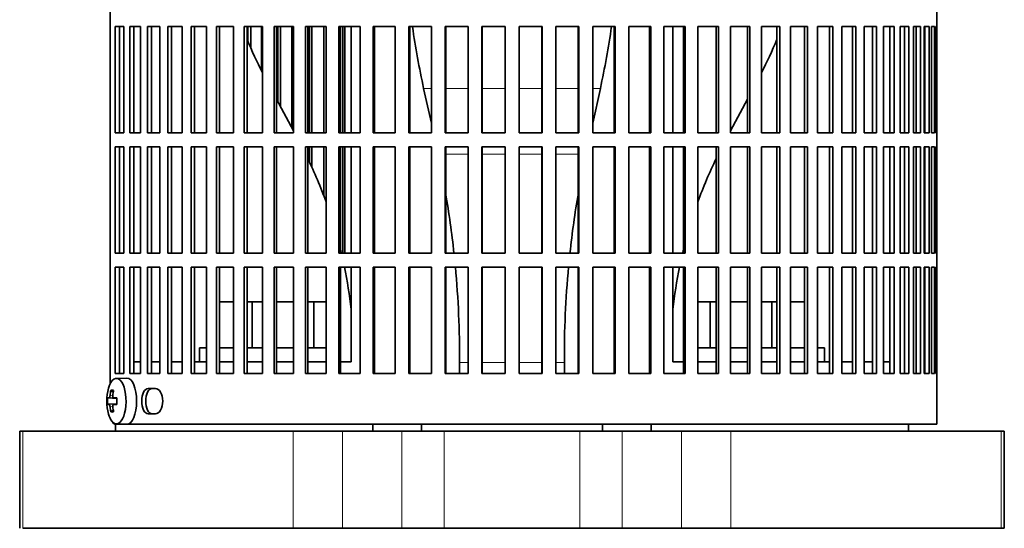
# Model space of a CAD drawing. Header units: millimetres. Extents: x -304 to -45, y -444 to 1021.
# Tile 14 of 29: x -104 to -61, y 227 to 249. Entities that reach past the tile are written whole.
import ezdxf

# ---------------------------------------------------------------- set-up
doc = ezdxf.new("R2010")
doc.units = ezdxf.units.MM
for name, color, linetype in [('M5X8_UNI7687', 7, 'Continuous'), ('VSI134_ADATTATOR', 7, 'Continuous'), ('VSI134_FILTRO_A', 7, 'Continuous'), ('VSI134_FILTRO_B', 7, 'Continuous'), ('VSI134_SUPPORTO_', 7, 'Continuous')]:
    doc.layers.add(name, color=color, linetype=linetype)

# ---------------------------------------------------------------- blocks, each defined once
blk = doc.blocks.new('SE3')
at = {"layer": 'M5X8_UNI7687', "color": 7, "linetype": 'Continuous', "lineweight": 35}
for p, q in [((-99.362, 233.477), (-99.815, 233.463)), ((-100.049, 232.944), (-99.947, 232.866)), ((-100.188, 232.616), (-99.794, 232.587)), ((-99.927, 232.619), (-99.794, 232.606)), ((-100.188, 232.339), (-99.794, 232.367)), ((-100.049, 232.01), (-99.947, 232.088)), ((-99.794, 232.349), (-99.927, 232.335)), ((-99.815, 231.491), (-99.362, 231.477))]:
    blk.add_line(p, q, dxfattribs=at)
at = {"layer": 'M5X8_UNI7687', "color": 4, "linetype": 'Continuous', "lineweight": 9}
for p, q in [((-99.794, 232.588), (-100.129, 232.619)), ((-100.087, 232.719), (-99.966, 232.708)), ((-99.925, 232.619), (-99.794, 232.606)), ((-100.129, 232.335), (-99.794, 232.366)), ((-99.966, 232.247), (-100.087, 232.236)), ((-99.794, 232.349), (-99.925, 232.335))]:
    blk.add_line(p, q, dxfattribs=at)
at = {"layer": 'M5X8_UNI7687', "color": 7, "linetype": 'Continuous', "lineweight": 35}
for centre, radius, start, end in [((-98.232, 232.477), 2, 163.7273, 196.2727), ((-98.308, 232.477), 1.885, 175.7871, 184.2129)]:
    blk.add_arc(centre, radius, start, end, dxfattribs=at)
for centre, major_axis, ratio, start_param, end_param in [((-99.809, 232.477), (0, -0.986), 0.422618, 0, 4.10793), ((-99.356, 232.477), (0, 1), 0.422618, 0, 0.012961), ((-99.356, 232.477), (0, 1), 0.422618, 3.141593, 6.283185), ((-98.222, 232.477), (0, 2), 0.939693, 1.335108, 1.449667), ((-98.633, 231.865), (-1.55, 1.013), 0.247104, -0.4365, -0.286808), ((-98.248, 232.477), (0, 2), 0.866025, 1.335108, 1.449667), ((-98.235, 232.446), (-1.994, 0.158), 0.036834, -0.313745, -0.199185), ((-98.235, 232.446), (-1.994, 0.158), 0.036834, -0.670562, -0.556003), ((-98.892, 232.477), (0, 1.852), 0.488139, 1.49595, 1.645642), ((-98.235, 232.508), (-1.994, -0.158), 0.036834, 0.199185, 0.313745), ((-98.222, 232.477), (0, -2), 0.939693, 4.833518, 4.948078), ((-98.633, 233.09), (-1.55, -1.013), 0.247104, 0.286808, 0.4365), ((-98.248, 232.477), (0, -2), 0.866025, 4.833518, 4.948078), ((-98.235, 232.508), (-1.994, -0.158), 0.036834, 0.556003, 0.670562), ((-99.809, 232.477), (0, -0.986), 0.422618, 5.316848, 6.283185)]:
    blk.add_ellipse(centre, major_axis=major_axis, ratio=ratio, start_param=start_param, end_param=end_param, dxfattribs=at)
for points in [[(-100.129, 232.619), (-100.128, 232.619), (-100.126, 232.62), (-100.123, 232.621), (-100.12, 232.624), (-100.117, 232.627), (-100.114, 232.631), (-100.11, 232.636), (-100.107, 232.642), (-100.104, 232.649), (-100.101, 232.656), (-100.099, 232.664), (-100.096, 232.673), (-100.094, 232.681), (-100.092, 232.69), (-100.09, 232.699), (-100.089, 232.709), (-100.088, 232.715), (-100.087, 232.719)], [(-99.967, 232.719), (-99.968, 232.715), (-99.968, 232.709), (-99.968, 232.699), (-99.968, 232.69), (-99.967, 232.681), (-99.966, 232.673), (-99.964, 232.664), (-99.962, 232.656), (-99.959, 232.649), (-99.956, 232.642), (-99.952, 232.636), (-99.949, 232.631), (-99.944, 232.627), (-99.94, 232.624), (-99.935, 232.621), (-99.931, 232.62), (-99.927, 232.619), (-99.925, 232.619)], [(-100.087, 232.236), (-100.088, 232.239), (-100.089, 232.246), (-100.09, 232.256), (-100.092, 232.265), (-100.094, 232.273), (-100.096, 232.282), (-100.099, 232.29), (-100.101, 232.298), (-100.104, 232.306), (-100.107, 232.313), (-100.11, 232.319), (-100.114, 232.324), (-100.117, 232.328), (-100.12, 232.331), (-100.123, 232.333), (-100.126, 232.335), (-100.128, 232.335), (-100.129, 232.335)], [(-99.925, 232.335), (-99.927, 232.335), (-99.931, 232.335), (-99.935, 232.333), (-99.94, 232.331), (-99.944, 232.328), (-99.949, 232.324), (-99.952, 232.319), (-99.956, 232.313), (-99.959, 232.306), (-99.962, 232.298), (-99.964, 232.29), (-99.966, 232.282), (-99.967, 232.273), (-99.968, 232.265), (-99.968, 232.256), (-99.968, 232.246), (-99.968, 232.239), (-99.967, 232.236)]]:
    blk.add_open_spline(points, degree=3, dxfattribs=at)
at = {"layer": 'VSI134_ADATTATOR', "color": 7, "linetype": 'Continuous', "lineweight": 35}
for p, q in [((-95.34, 236.777), (-94.738, 236.777)), ((-94.152, 236.777), (-93.933, 236.777)), ((-93.933, 236.777), (-93.481, 236.777)), ((-93.933, 236.777), (-93.933, 234.777)), ((-92.877, 236.777), (-92.141, 236.777)), ((-91.524, 236.777), (-91.257, 236.777)), ((-91.257, 236.777), (-90.73, 236.777)), ((-91.257, 236.777), (-91.257, 234.777)), ((-74.631, 236.777), (-74.104, 236.777)), ((-74.104, 236.777), (-73.836, 236.777)), ((-74.104, 236.777), (-74.104, 234.777)), ((-73.219, 236.777), (-72.483, 236.777)), ((-71.88, 236.777), (-71.427, 236.777)), ((-71.427, 236.777), (-71.208, 236.777)), ((-71.427, 236.777), (-71.427, 234.777)), ((-70.623, 236.777), (-70.02, 236.777)), ((-96.216, 234.777), (-95.903, 234.777)), ((-96.216, 234.777), (-96.216, 234.177)), ((-95.34, 234.777), (-94.738, 234.777)), ((-94.152, 234.777), (-93.481, 234.777)), ((-92.877, 234.777), (-92.141, 234.777)), ((-91.524, 234.777), (-90.73, 234.777)), ((-74.631, 234.777), (-73.836, 234.777)), ((-73.219, 234.777), (-72.483, 234.777)), ((-71.88, 234.777), (-71.208, 234.777)), ((-70.623, 234.777), (-70.02, 234.777)), ((-69.457, 234.777), (-69.144, 234.777)), ((-69.144, 234.177), (-69.144, 234.777)), ((-103.999, 231.177), (-103.859, 231.177)), ((-103.999, 231.177), (-103.999, 226.977)), ((-92.15, 231.177), (-103.859, 231.177)), ((-92.15, 231.177), (-90.019, 231.177)), ((-87.449, 231.177), (-90.019, 231.177)), ((-87.449, 231.177), (-85.622, 231.177)), ((-85.622, 231.177), (-79.739, 231.177)), ((-79.739, 231.177), (-77.912, 231.177)), ((-75.341, 231.177), (-77.912, 231.177)), ((-73.21, 231.177), (-75.341, 231.177)), ((-61.501, 231.177), (-73.21, 231.177)), ((-61.362, 231.177), (-61.501, 231.177)), ((-61.362, 226.977), (-61.362, 231.177)), ((-103.859, 226.977), (-92.15, 226.977)), ((-92.15, 226.977), (-90.019, 226.977)), ((-87.449, 226.977), (-90.019, 226.977)), ((-87.449, 226.977), (-85.622, 226.977)), ((-85.622, 226.977), (-79.739, 226.977)), ((-79.739, 226.977), (-77.912, 226.977)), ((-75.341, 226.977), (-77.912, 226.977)), ((-73.21, 226.977), (-75.341, 226.977)), ((-73.21, 226.977), (-61.501, 226.977)), ((-61.362, 226.977), (-61.501, 226.977))]:
    blk.add_line(p, q, dxfattribs=at)
at = {"layer": 'VSI134_ADATTATOR', "color": 4, "linetype": 'Continuous', "lineweight": 9}
for p, q in [((-103.859, 231.177), (-103.859, 226.977)), ((-92.15, 226.977), (-92.15, 231.177)), ((-90.019, 226.977), (-90.019, 231.177)), ((-87.449, 231.177), (-87.449, 226.977)), ((-85.622, 231.177), (-85.622, 226.977)), ((-79.739, 231.177), (-79.739, 226.977)), ((-77.912, 231.177), (-77.912, 226.977)), ((-75.341, 231.177), (-75.341, 226.977)), ((-73.21, 231.177), (-73.21, 226.977)), ((-61.501, 226.977), (-61.501, 231.177))]:
    blk.add_line(p, q, dxfattribs=at)
at = {"layer": 'VSI134_FILTRO_A', "color": 7, "linetype": 'Continuous', "lineweight": 35}
for p, q in [((-64.28, 231.477), (-64.28, 271.677)), ((-100.078, 268.677), (-100.078, 233.232)), ((-99.865, 248.677), (-99.865, 244.077)), ((-99.482, 248.677), (-99.865, 248.677)), ((-99.68, 248.677), (-99.68, 244.077)), ((-99.482, 248.677), (-99.482, 244.077)), ((-99.226, 248.677), (-99.226, 244.077)), ((-98.764, 248.677), (-99.226, 248.677)), ((-99.049, 248.677), (-99.049, 244.077)), ((-98.764, 248.677), (-98.764, 244.077)), ((-98.462, 248.677), (-98.462, 244.077)), ((-97.924, 248.677), (-98.462, 248.677)), ((-98.293, 248.677), (-98.293, 244.077)), ((-97.924, 248.677), (-97.924, 244.077)), ((-97.577, 248.677), (-97.577, 244.077)), ((-96.968, 248.677), (-97.577, 248.677)), ((-97.418, 248.677), (-97.418, 244.077)), ((-96.968, 248.677), (-96.968, 244.077)), ((-96.579, 248.677), (-96.579, 244.077)), ((-95.903, 248.677), (-96.579, 248.677)), ((-96.431, 248.677), (-96.431, 244.077)), ((-95.903, 248.677), (-95.903, 244.077)), ((-95.475, 248.677), (-95.475, 244.077)), ((-94.738, 248.677), (-95.475, 248.677)), ((-95.34, 248.677), (-95.34, 244.077)), ((-94.738, 248.677), (-94.738, 244.077)), ((-94.274, 248.677), (-94.274, 244.077)), ((-93.481, 248.677), (-94.274, 248.677)), ((-94.152, 248.677), (-94.152, 244.077)), ((-93.481, 248.677), (-93.481, 244.077)), ((-92.985, 248.677), (-92.985, 244.077)), ((-92.141, 248.677), (-92.985, 248.677)), ((-92.877, 248.677), (-92.877, 244.077)), ((-92.141, 248.677), (-92.141, 244.077)), ((-91.617, 248.677), (-91.617, 244.077)), ((-90.73, 248.677), (-91.617, 248.677)), ((-91.524, 248.677), (-91.524, 244.077)), ((-90.73, 248.677), (-90.73, 244.077)), ((-90.181, 248.677), (-90.181, 244.077)), ((-89.257, 248.677), (-90.181, 248.677)), ((-90.104, 248.677), (-90.104, 244.077)), ((-89.257, 248.677), (-89.257, 244.077)), ((-88.688, 248.677), (-88.688, 244.077)), ((-87.734, 248.677), (-88.688, 248.677)), ((-88.628, 248.677), (-88.628, 244.077)), ((-87.734, 248.677), (-87.734, 244.077)), ((-87.149, 248.677), (-87.149, 244.077)), ((-86.173, 248.677), (-87.149, 248.677)), ((-87.106, 248.677), (-87.106, 244.077)), ((-86.173, 248.677), (-86.173, 244.077)), ((-85.577, 248.677), (-85.577, 244.077)), ((-84.585, 248.677), (-85.577, 248.677)), ((-85.551, 248.677), (-85.551, 244.077)), ((-84.585, 248.677), (-84.585, 244.077)), ((-83.982, 248.677), (-83.982, 244.077)), ((-82.983, 248.677), (-83.982, 248.677)), ((-83.973, 248.677), (-83.973, 244.077)), ((-82.983, 248.677), (-82.983, 244.077)), ((-82.377, 248.677), (-82.377, 244.077)), ((-81.378, 248.677), (-82.377, 248.677)), ((-81.387, 248.677), (-81.387, 244.077)), ((-81.378, 248.677), (-81.378, 244.077)), ((-80.775, 248.677), (-80.775, 244.077)), ((-79.784, 248.677), (-80.775, 248.677)), ((-79.81, 248.677), (-79.81, 244.077)), ((-79.784, 248.677), (-79.784, 244.077)), ((-79.187, 248.677), (-79.187, 244.077)), ((-78.211, 248.677), (-79.187, 248.677)), ((-78.254, 248.677), (-78.254, 244.077)), ((-78.211, 248.677), (-78.211, 244.077)), ((-77.626, 248.677), (-77.626, 244.077)), ((-76.672, 248.677), (-77.626, 248.677)), ((-76.733, 248.677), (-76.733, 244.077)), ((-76.672, 248.677), (-76.672, 244.077)), ((-76.103, 248.677), (-76.103, 244.077)), ((-75.18, 248.677), (-76.103, 248.677)), ((-75.256, 248.677), (-75.256, 244.077)), ((-75.18, 248.677), (-75.18, 244.077)), ((-74.631, 248.677), (-74.631, 244.077)), ((-73.744, 248.677), (-74.631, 248.677)), ((-73.836, 248.677), (-73.836, 244.077)), ((-73.744, 248.677), (-73.744, 244.077)), ((-73.219, 248.677), (-73.219, 244.077)), ((-72.376, 248.677), (-73.219, 248.677)), ((-72.483, 248.677), (-72.483, 244.077)), ((-72.376, 248.677), (-72.376, 244.077)), ((-71.88, 248.677), (-71.88, 244.077)), ((-71.086, 248.677), (-71.88, 248.677)), ((-71.208, 248.677), (-71.208, 244.077)), ((-71.086, 248.677), (-71.086, 244.077)), ((-70.623, 248.677), (-70.623, 244.077)), ((-69.885, 248.677), (-70.623, 248.677)), ((-70.02, 248.677), (-70.02, 244.077)), ((-69.885, 248.677), (-69.885, 244.077)), ((-68.782, 248.677), (-69.457, 248.677)), ((-69.457, 248.677), (-69.457, 244.077)), ((-68.929, 248.677), (-68.929, 244.077)), ((-68.782, 248.677), (-68.782, 244.077)), ((-67.784, 248.677), (-68.392, 248.677)), ((-68.392, 248.677), (-68.392, 244.077)), ((-67.942, 248.677), (-67.942, 244.077)), ((-67.784, 248.677), (-67.784, 244.077)), ((-66.899, 248.677), (-67.436, 248.677)), ((-67.436, 248.677), (-67.436, 244.077)), ((-67.068, 248.677), (-67.068, 244.077)), ((-66.899, 248.677), (-66.899, 244.077)), ((-66.134, 248.677), (-66.596, 248.677)), ((-66.596, 248.677), (-66.596, 244.077)), ((-66.312, 248.677), (-66.312, 244.077)), ((-66.134, 248.677), (-66.134, 244.077)), ((-65.496, 248.677), (-65.878, 248.677)), ((-65.878, 248.677), (-65.878, 244.077)), ((-65.681, 248.677), (-65.681, 244.077)), ((-65.496, 248.677), (-65.496, 244.077)), ((-64.988, 248.677), (-65.289, 248.677)), ((-65.289, 248.677), (-65.289, 244.077)), ((-65.179, 248.677), (-65.179, 244.077)), ((-64.988, 248.677), (-64.988, 244.077)), ((-64.615, 248.677), (-64.831, 248.677)), ((-64.831, 248.677), (-64.831, 244.077)), ((-64.81, 248.677), (-64.81, 244.077)), ((-64.615, 248.677), (-64.615, 244.077)), ((-64.379, 248.677), (-64.51, 248.677)), ((-64.51, 248.677), (-64.51, 244.077)), ((-64.379, 248.677), (-64.379, 244.077)), ((-64.283, 248.677), (-64.326, 248.677)), ((-64.326, 248.677), (-64.326, 244.077)), ((-64.283, 248.677), (-64.283, 244.077)), ((-99.482, 244.077), (-99.865, 244.077)), ((-98.764, 244.077), (-99.226, 244.077)), ((-97.924, 244.077), (-98.462, 244.077)), ((-96.968, 244.077), (-97.577, 244.077)), ((-95.903, 244.077), (-96.579, 244.077)), ((-94.738, 244.077), (-95.475, 244.077)), ((-93.481, 244.077), (-94.274, 244.077)), ((-92.141, 244.077), (-92.985, 244.077)), ((-90.73, 244.077), (-91.617, 244.077)), ((-89.257, 244.077), (-90.181, 244.077)), ((-87.734, 244.077), (-88.688, 244.077)), ((-86.173, 244.077), (-87.149, 244.077)), ((-84.585, 244.077), (-85.577, 244.077)), ((-82.983, 244.077), (-83.982, 244.077)), ((-81.378, 244.077), (-82.377, 244.077)), ((-79.784, 244.077), (-80.775, 244.077)), ((-78.211, 244.077), (-79.187, 244.077)), ((-76.672, 244.077), (-77.626, 244.077)), ((-75.18, 244.077), (-76.103, 244.077)), ((-73.744, 244.077), (-74.631, 244.077)), ((-72.376, 244.077), (-73.219, 244.077)), ((-71.086, 244.077), (-71.88, 244.077)), ((-69.885, 244.077), (-70.623, 244.077)), ((-68.782, 244.077), (-69.457, 244.077)), ((-67.784, 244.077), (-68.392, 244.077)), ((-66.899, 244.077), (-67.436, 244.077)), ((-66.134, 244.077), (-66.596, 244.077)), ((-65.496, 244.077), (-65.878, 244.077)), ((-64.988, 244.077), (-65.289, 244.077)), ((-64.615, 244.077), (-64.831, 244.077)), ((-64.379, 244.077), (-64.51, 244.077)), ((-64.283, 244.077), (-64.326, 244.077)), ((-99.865, 243.477), (-99.865, 238.877)), ((-99.482, 243.477), (-99.865, 243.477)), ((-99.68, 243.477), (-99.68, 238.877)), ((-99.482, 243.477), (-99.482, 238.877)), ((-99.226, 243.477), (-99.226, 238.877)), ((-98.764, 243.477), (-99.226, 243.477)), ((-99.049, 243.477), (-99.049, 238.877)), ((-98.764, 243.477), (-98.764, 238.877)), ((-98.462, 243.477), (-98.462, 238.877)), ((-97.924, 243.477), (-98.462, 243.477)), ((-98.293, 243.477), (-98.293, 238.877)), ((-97.924, 243.477), (-97.924, 238.877)), ((-97.577, 243.477), (-97.577, 238.877)), ((-96.968, 243.477), (-97.577, 243.477)), ((-97.418, 243.477), (-97.418, 238.877)), ((-96.968, 243.477), (-96.968, 238.877)), ((-96.579, 243.477), (-96.579, 238.877)), ((-95.903, 243.477), (-96.579, 243.477)), ((-96.431, 243.477), (-96.431, 238.877)), ((-95.903, 243.477), (-95.903, 238.877)), ((-95.475, 243.477), (-95.475, 238.877)), ((-94.738, 243.477), (-95.475, 243.477)), ((-95.34, 243.477), (-95.34, 238.877)), ((-94.738, 243.477), (-94.738, 238.877)), ((-94.274, 243.477), (-94.274, 238.877)), ((-93.481, 243.477), (-94.274, 243.477)), ((-94.152, 243.477), (-94.152, 238.877)), ((-93.481, 243.477), (-93.481, 238.877)), ((-92.985, 243.477), (-92.985, 238.877)), ((-92.141, 243.477), (-92.985, 243.477)), ((-92.877, 243.477), (-92.877, 238.877)), ((-92.141, 243.477), (-92.141, 238.877)), ((-91.617, 243.477), (-91.617, 238.877)), ((-90.73, 243.477), (-91.617, 243.477)), ((-91.524, 243.477), (-91.524, 238.877)), ((-90.73, 243.477), (-90.73, 238.877)), ((-90.181, 243.477), (-90.181, 238.877)), ((-89.257, 243.477), (-90.181, 243.477)), ((-90.104, 243.477), (-90.104, 238.877)), ((-89.257, 243.477), (-89.257, 238.877)), ((-88.688, 243.477), (-88.688, 238.877)), ((-87.734, 243.477), (-88.688, 243.477)), ((-88.628, 243.477), (-88.628, 238.877)), ((-87.734, 243.477), (-87.734, 238.877)), ((-87.149, 243.477), (-87.149, 238.877)), ((-86.173, 243.477), (-87.149, 243.477)), ((-87.106, 243.477), (-87.106, 238.877)), ((-86.173, 243.477), (-86.173, 238.877)), ((-85.577, 243.477), (-85.577, 238.877)), ((-84.585, 243.477), (-85.577, 243.477)), ((-85.551, 243.477), (-85.551, 238.877)), ((-84.585, 243.477), (-84.585, 238.877)), ((-83.982, 243.477), (-83.982, 238.877)), ((-82.983, 243.477), (-83.982, 243.477)), ((-83.973, 243.477), (-83.973, 238.877)), ((-82.983, 243.477), (-82.983, 238.877)), ((-82.377, 243.477), (-82.377, 238.877)), ((-81.378, 243.477), (-82.377, 243.477)), ((-81.387, 243.477), (-81.387, 238.877)), ((-81.378, 243.477), (-81.378, 238.877)), ((-80.775, 243.477), (-80.775, 238.877)), ((-79.784, 243.477), (-80.775, 243.477)), ((-79.81, 243.477), (-79.81, 238.877)), ((-79.784, 243.477), (-79.784, 238.877)), ((-79.187, 243.477), (-79.187, 238.877)), ((-78.211, 243.477), (-79.187, 243.477)), ((-78.254, 243.477), (-78.254, 238.877)), ((-78.211, 243.477), (-78.211, 238.877)), ((-77.626, 243.477), (-77.626, 238.877)), ((-76.672, 243.477), (-77.626, 243.477)), ((-76.733, 243.477), (-76.733, 238.877)), ((-76.672, 243.477), (-76.672, 238.877)), ((-76.103, 243.477), (-76.103, 238.877)), ((-75.18, 243.477), (-76.103, 243.477)), ((-75.256, 243.477), (-75.256, 238.877)), ((-75.18, 243.477), (-75.18, 238.877)), ((-74.631, 243.477), (-74.631, 238.877)), ((-73.744, 243.477), (-74.631, 243.477)), ((-73.836, 243.477), (-73.836, 238.877)), ((-73.744, 243.477), (-73.744, 238.877)), ((-73.219, 243.477), (-73.219, 238.877)), ((-72.376, 243.477), (-73.219, 243.477)), ((-72.483, 243.477), (-72.483, 238.877)), ((-72.376, 243.477), (-72.376, 238.877)), ((-71.88, 243.477), (-71.88, 238.877)), ((-71.086, 243.477), (-71.88, 243.477)), ((-71.208, 243.477), (-71.208, 238.877)), ((-71.086, 243.477), (-71.086, 238.877)), ((-70.623, 243.477), (-70.623, 238.877)), ((-69.885, 243.477), (-70.623, 243.477)), ((-70.02, 243.477), (-70.02, 238.877)), ((-69.885, 243.477), (-69.885, 238.877)), ((-68.782, 243.477), (-69.457, 243.477)), ((-69.457, 243.477), (-69.457, 238.877)), ((-68.929, 243.477), (-68.929, 238.877)), ((-68.782, 243.477), (-68.782, 238.877)), ((-67.784, 243.477), (-68.392, 243.477)), ((-68.392, 243.477), (-68.392, 238.877)), ((-67.942, 243.477), (-67.942, 238.877)), ((-67.784, 243.477), (-67.784, 238.877)), ((-66.899, 243.477), (-67.436, 243.477)), ((-67.436, 243.477), (-67.436, 238.877)), ((-67.068, 243.477), (-67.068, 238.877)), ((-66.899, 243.477), (-66.899, 238.877)), ((-66.134, 243.477), (-66.596, 243.477)), ((-66.596, 243.477), (-66.596, 238.877)), ((-66.312, 243.477), (-66.312, 238.877)), ((-66.134, 243.477), (-66.134, 238.877)), ((-65.496, 243.477), (-65.878, 243.477)), ((-65.878, 243.477), (-65.878, 238.877)), ((-65.681, 243.477), (-65.681, 238.877)), ((-65.496, 243.477), (-65.496, 238.877)), ((-64.988, 243.477), (-65.289, 243.477)), ((-65.289, 243.477), (-65.289, 238.877)), ((-65.179, 243.477), (-65.179, 238.877)), ((-64.988, 243.477), (-64.988, 238.877)), ((-64.615, 243.477), (-64.831, 243.477)), ((-64.831, 243.477), (-64.831, 238.877)), ((-64.81, 243.477), (-64.81, 238.877)), ((-64.615, 243.477), (-64.615, 238.877)), ((-64.379, 243.477), (-64.51, 243.477)), ((-64.51, 243.477), (-64.51, 238.877)), ((-64.379, 243.477), (-64.379, 238.877)), ((-64.283, 243.477), (-64.326, 243.477)), ((-64.326, 243.477), (-64.326, 238.877)), ((-64.283, 243.477), (-64.283, 238.877)), ((-99.482, 238.877), (-99.865, 238.877)), ((-98.764, 238.877), (-99.226, 238.877)), ((-97.924, 238.877), (-98.462, 238.877)), ((-96.968, 238.877), (-97.577, 238.877)), ((-95.903, 238.877), (-96.579, 238.877)), ((-94.738, 238.877), (-95.475, 238.877)), ((-93.481, 238.877), (-94.274, 238.877)), ((-92.141, 238.877), (-92.985, 238.877)), ((-90.73, 238.877), (-91.617, 238.877)), ((-89.257, 238.877), (-90.181, 238.877)), ((-87.734, 238.877), (-88.688, 238.877)), ((-86.173, 238.877), (-87.149, 238.877)), ((-84.585, 238.877), (-85.577, 238.877)), ((-82.983, 238.877), (-83.982, 238.877)), ((-81.378, 238.877), (-82.377, 238.877)), ((-79.784, 238.877), (-80.775, 238.877)), ((-78.211, 238.877), (-79.187, 238.877)), ((-76.672, 238.877), (-77.626, 238.877)), ((-75.18, 238.877), (-76.103, 238.877)), ((-73.744, 238.877), (-74.631, 238.877)), ((-72.376, 238.877), (-73.219, 238.877)), ((-71.086, 238.877), (-71.88, 238.877)), ((-69.885, 238.877), (-70.623, 238.877)), ((-68.782, 238.877), (-69.457, 238.877)), ((-67.784, 238.877), (-68.392, 238.877)), ((-66.899, 238.877), (-67.436, 238.877)), ((-66.134, 238.877), (-66.596, 238.877)), ((-65.496, 238.877), (-65.878, 238.877)), ((-64.988, 238.877), (-65.289, 238.877)), ((-64.615, 238.877), (-64.831, 238.877)), ((-64.379, 238.877), (-64.51, 238.877)), ((-64.283, 238.877), (-64.326, 238.877)), ((-99.865, 238.277), (-99.865, 233.677)), ((-99.482, 238.277), (-99.865, 238.277)), ((-99.68, 238.277), (-99.68, 233.677)), ((-99.482, 238.277), (-99.482, 233.677)), ((-99.226, 238.277), (-99.226, 233.677)), ((-98.764, 238.277), (-99.226, 238.277)), ((-99.049, 238.277), (-99.049, 233.677)), ((-98.764, 238.277), (-98.764, 233.677)), ((-98.462, 238.277), (-98.462, 233.677)), ((-97.924, 238.277), (-98.462, 238.277)), ((-98.293, 238.277), (-98.293, 233.677)), ((-97.924, 238.277), (-97.924, 233.677)), ((-97.577, 238.277), (-97.577, 233.677)), ((-96.968, 238.277), (-97.577, 238.277)), ((-97.418, 238.277), (-97.418, 233.677)), ((-96.968, 238.277), (-96.968, 233.677)), ((-96.579, 238.277), (-96.579, 233.677)), ((-95.903, 238.277), (-96.579, 238.277)), ((-96.431, 238.277), (-96.431, 233.677)), ((-95.903, 238.277), (-95.903, 233.677)), ((-95.475, 238.277), (-95.475, 233.677)), ((-94.738, 238.277), (-95.475, 238.277)), ((-95.34, 238.277), (-95.34, 233.677)), ((-94.738, 238.277), (-94.738, 233.677)), ((-94.274, 238.277), (-94.274, 233.677)), ((-93.481, 238.277), (-94.274, 238.277)), ((-94.152, 238.277), (-94.152, 233.677)), ((-93.481, 238.277), (-93.481, 233.677)), ((-92.985, 238.277), (-92.985, 233.677)), ((-92.141, 238.277), (-92.985, 238.277)), ((-92.877, 238.277), (-92.877, 233.677)), ((-92.141, 238.277), (-92.141, 233.677)), ((-91.617, 238.277), (-91.617, 233.677)), ((-90.73, 238.277), (-91.617, 238.277)), ((-91.524, 238.277), (-91.524, 233.677)), ((-90.73, 238.277), (-90.73, 233.677)), ((-90.181, 238.277), (-90.181, 233.677)), ((-89.257, 238.277), (-90.181, 238.277)), ((-90.104, 238.277), (-90.104, 233.677)), ((-89.257, 238.277), (-89.257, 233.677)), ((-88.688, 238.277), (-88.688, 233.677)), ((-87.734, 238.277), (-88.688, 238.277)), ((-88.628, 238.277), (-88.628, 233.677)), ((-87.734, 238.277), (-87.734, 233.677)), ((-87.149, 238.277), (-87.149, 233.677)), ((-86.173, 238.277), (-87.149, 238.277)), ((-87.106, 238.277), (-87.106, 233.677)), ((-86.173, 238.277), (-86.173, 233.677)), ((-85.577, 238.277), (-85.577, 233.677)), ((-84.585, 238.277), (-85.577, 238.277)), ((-85.551, 238.277), (-85.551, 233.677)), ((-84.585, 238.277), (-84.585, 233.677)), ((-83.982, 238.277), (-83.982, 233.677)), ((-82.983, 238.277), (-83.982, 238.277)), ((-83.973, 238.277), (-83.973, 233.677)), ((-82.983, 238.277), (-82.983, 233.677)), ((-82.377, 238.277), (-82.377, 233.677)), ((-81.378, 238.277), (-82.377, 238.277)), ((-81.387, 238.277), (-81.387, 233.677)), ((-81.378, 238.277), (-81.378, 233.677)), ((-80.775, 238.277), (-80.775, 233.677)), ((-79.784, 238.277), (-80.775, 238.277)), ((-79.81, 238.277), (-79.81, 233.677)), ((-79.784, 238.277), (-79.784, 233.677)), ((-79.187, 238.277), (-79.187, 233.677)), ((-78.211, 238.277), (-79.187, 238.277)), ((-78.254, 238.277), (-78.254, 233.677)), ((-78.211, 238.277), (-78.211, 233.677)), ((-77.626, 238.277), (-77.626, 233.677)), ((-76.672, 238.277), (-77.626, 238.277)), ((-76.733, 238.277), (-76.733, 233.677)), ((-76.672, 238.277), (-76.672, 233.677)), ((-76.103, 238.277), (-76.103, 233.677)), ((-75.18, 238.277), (-76.103, 238.277)), ((-75.256, 238.277), (-75.256, 233.677)), ((-75.18, 238.277), (-75.18, 233.677)), ((-74.631, 238.277), (-74.631, 233.677)), ((-73.744, 238.277), (-74.631, 238.277)), ((-73.836, 238.277), (-73.836, 233.677)), ((-73.744, 238.277), (-73.744, 233.677)), ((-73.219, 238.277), (-73.219, 233.677)), ((-72.376, 238.277), (-73.219, 238.277)), ((-72.483, 238.277), (-72.483, 233.677)), ((-72.376, 238.277), (-72.376, 233.677)), ((-71.88, 238.277), (-71.88, 233.677)), ((-71.086, 238.277), (-71.88, 238.277)), ((-71.208, 238.277), (-71.208, 233.677)), ((-71.086, 238.277), (-71.086, 233.677)), ((-70.623, 238.277), (-70.623, 233.677)), ((-69.885, 238.277), (-70.623, 238.277)), ((-70.02, 238.277), (-70.02, 233.677)), ((-69.885, 238.277), (-69.885, 233.677)), ((-68.782, 238.277), (-69.457, 238.277)), ((-69.457, 238.277), (-69.457, 233.677)), ((-68.929, 238.277), (-68.929, 233.677)), ((-68.782, 238.277), (-68.782, 233.677)), ((-67.784, 238.277), (-68.392, 238.277)), ((-68.392, 238.277), (-68.392, 233.677)), ((-67.942, 238.277), (-67.942, 233.677)), ((-67.784, 238.277), (-67.784, 233.677)), ((-66.899, 238.277), (-67.436, 238.277)), ((-67.436, 238.277), (-67.436, 233.677)), ((-67.068, 238.277), (-67.068, 233.677)), ((-66.899, 238.277), (-66.899, 233.677)), ((-66.134, 238.277), (-66.596, 238.277)), ((-66.596, 238.277), (-66.596, 233.677)), ((-66.312, 238.277), (-66.312, 233.677)), ((-66.134, 238.277), (-66.134, 233.677)), ((-65.496, 238.277), (-65.878, 238.277)), ((-65.878, 238.277), (-65.878, 233.677)), ((-65.681, 238.277), (-65.681, 233.677)), ((-65.496, 238.277), (-65.496, 233.677)), ((-64.988, 238.277), (-65.289, 238.277)), ((-65.289, 238.277), (-65.289, 233.677)), ((-65.179, 238.277), (-65.179, 233.677)), ((-64.988, 238.277), (-64.988, 233.677)), ((-64.615, 238.277), (-64.831, 238.277)), ((-64.831, 238.277), (-64.831, 233.677)), ((-64.81, 238.277), (-64.81, 233.677)), ((-64.615, 238.277), (-64.615, 233.677)), ((-64.379, 238.277), (-64.51, 238.277)), ((-64.51, 238.277), (-64.51, 233.677)), ((-64.379, 238.277), (-64.379, 233.677)), ((-64.283, 238.277), (-64.326, 238.277)), ((-64.326, 238.277), (-64.326, 233.677)), ((-64.283, 238.277), (-64.283, 233.677)), ((-99.482, 233.677), (-99.865, 233.677)), ((-98.764, 233.677), (-99.226, 233.677)), ((-97.924, 233.677), (-98.462, 233.677)), ((-96.968, 233.677), (-97.577, 233.677)), ((-95.903, 233.677), (-96.579, 233.677)), ((-94.738, 233.677), (-95.475, 233.677)), ((-93.481, 233.677), (-94.274, 233.677)), ((-92.141, 233.677), (-92.985, 233.677)), ((-90.73, 233.677), (-91.617, 233.677)), ((-89.257, 233.677), (-90.181, 233.677)), ((-87.734, 233.677), (-88.688, 233.677)), ((-86.173, 233.677), (-87.149, 233.677)), ((-84.585, 233.677), (-85.577, 233.677)), ((-82.983, 233.677), (-83.982, 233.677)), ((-81.378, 233.677), (-82.377, 233.677)), ((-79.784, 233.677), (-80.775, 233.677)), ((-78.211, 233.677), (-79.187, 233.677)), ((-76.672, 233.677), (-77.626, 233.677)), ((-75.18, 233.677), (-76.103, 233.677)), ((-73.744, 233.677), (-74.631, 233.677)), ((-72.376, 233.677), (-73.219, 233.677)), ((-71.086, 233.677), (-71.88, 233.677)), ((-69.885, 233.677), (-70.623, 233.677)), ((-68.782, 233.677), (-69.457, 233.677)), ((-67.784, 233.677), (-68.392, 233.677)), ((-66.899, 233.677), (-67.436, 233.677)), ((-66.134, 233.677), (-66.596, 233.677)), ((-65.496, 233.677), (-65.878, 233.677)), ((-64.988, 233.677), (-65.289, 233.677)), ((-64.615, 233.677), (-64.831, 233.677)), ((-64.379, 233.677), (-64.51, 233.677)), ((-64.283, 233.677), (-64.326, 233.677)), ((-98.112, 233.027), (-98.435, 233.027)), ((-98.435, 231.927), (-98.112, 231.927)), ((-64.28, 231.477), (-99.873, 231.477))]:
    blk.add_line(p, q, dxfattribs=at)
for points, knots in [([(-98.435, 233.027), (-98.51, 233.027), (-98.582, 232.968), (-98.683, 232.765), (-98.712, 232.621), (-98.712, 232.334), (-98.684, 232.191), (-98.582, 231.986), (-98.51, 231.927), (-98.435, 231.927)], [0, 0, 0, 0, 0.25, 0.25, 0.5, 0.5, 0.75, 0.75, 1, 1, 1, 1]), ([(-98.264, 231.927), (-98.339, 231.927), (-98.411, 231.987), (-98.512, 232.19), (-98.541, 232.333), (-98.541, 232.62), (-98.513, 232.763), (-98.41, 232.969), (-98.339, 233.027), (-98.264, 233.027)], [0, 0, 0, 0, 0.25, 0.25, 0.5, 0.5, 0.75, 0.75, 1, 1, 1, 1]), ([(-98.112, 233.027), (-98.033, 233.027), (-97.954, 232.968), (-97.839, 232.765), (-97.805, 232.621), (-97.805, 232.334), (-97.839, 232.191), (-97.954, 231.986), (-98.033, 231.927), (-98.112, 231.927)], [0, 0, 0, 0, 0.25, 0.25, 0.5, 0.5, 0.75, 0.75, 1, 1, 1, 1]), ([(-100.01, 231.626), (-100.004, 231.609), (-99.997, 231.593), (-99.978, 231.557), (-99.966, 231.538), (-99.929, 231.493), (-99.901, 231.477), (-99.873, 231.477)], [0.5423666, 0.5423666, 0.5423666, 0.5423666, 0.625, 0.625, 0.75, 0.75, 1, 1, 1, 1])]:
    blk.add_open_spline(points, degree=3, knots=knots, dxfattribs=at)
at = {"layer": 'VSI134_FILTRO_B', "color": 7, "linetype": 'Continuous', "lineweight": 35}
for p, q in [((-94.12, 248.677), (-94.12, 248.042)), ((-93.992, 248.677), (-93.992, 247.744)), ((-93.525, 248.677), (-93.525, 246.764)), ((-92.821, 248.677), (-92.821, 245.439)), ((-92.706, 248.677), (-92.706, 245.224)), ((-92.21, 248.677), (-92.21, 244.294)), ((-91.444, 248.677), (-91.444, 244.077)), ((-91.344, 248.677), (-91.344, 244.077)), ((-90.822, 248.677), (-90.822, 244.077)), ((-90, 248.677), (-90, 244.077)), ((-89.916, 248.677), (-89.916, 244.077)), ((-91.444, 243.477), (-91.444, 242.809)), ((-91.344, 243.477), (-91.344, 242.594)), ((-90.822, 243.477), (-90.822, 241.344)), ((-90, 243.477), (-90, 238.877)), ((-89.916, 243.477), (-89.916, 238.877))]:
    blk.add_line(p, q, dxfattribs=at)
at = {"layer": 'VSI134_SUPPORTO_', "color": 7, "linetype": 'Continuous', "lineweight": 35}
for p, q in [((-99.495, 248.677), (-99.495, 244.077)), ((-89.645, 244.077), (-89.645, 248.677)), ((-75.715, 244.077), (-75.715, 248.677)), ((-65.866, 248.677), (-65.866, 244.077)), ((-86.507, 246), (-86.173, 244.494)), ((-79.187, 244.494), (-78.853, 246)), ((-92.141, 244.165), (-92.877, 245.545)), ((-73.219, 244.165), (-72.483, 245.545)), ((-99.495, 243.477), (-99.495, 238.877)), ((-89.645, 238.877), (-89.645, 243.477)), ((-75.715, 238.877), (-75.715, 243.477)), ((-65.866, 243.477), (-65.866, 238.877)), ((-99.495, 238.277), (-99.495, 234.177)), ((-89.645, 234.177), (-89.645, 238.277)), ((-75.715, 234.177), (-75.715, 238.277)), ((-65.866, 238.277), (-65.866, 234.177)), ((-99.495, 234.177), (-99.482, 234.177)), ((-99.049, 234.177), (-98.764, 234.177)), ((-98.293, 234.177), (-97.924, 234.177)), ((-97.418, 234.177), (-96.968, 234.177)), ((-96.431, 234.177), (-95.903, 234.177)), ((-95.34, 234.177), (-94.738, 234.177)), ((-94.152, 234.177), (-93.481, 234.177)), ((-92.877, 234.177), (-92.141, 234.177)), ((-91.524, 234.177), (-90.73, 234.177)), ((-90.104, 234.177), (-89.645, 234.177)), ((-84.948, 234.154), (-84.948, 233.677)), ((-80.412, 233.677), (-80.412, 234.154)), ((-75.256, 234.177), (-75.715, 234.177)), ((-73.836, 234.177), (-74.631, 234.177)), ((-72.483, 234.177), (-73.219, 234.177)), ((-71.208, 234.177), (-71.88, 234.177)), ((-70.02, 234.177), (-70.623, 234.177)), ((-68.929, 234.177), (-69.457, 234.177)), ((-67.942, 234.177), (-68.392, 234.177)), ((-67.068, 234.177), (-67.436, 234.177)), ((-66.312, 234.177), (-66.596, 234.177)), ((-65.866, 234.177), (-65.878, 234.177)), ((-99.852, 231.477), (-99.852, 231.177)), ((-88.711, 231.177), (-88.711, 231.477)), ((-88.711, 231.177), (-87.449, 231.177)), ((-86.601, 231.177), (-86.601, 231.477)), ((-78.759, 231.177), (-78.759, 231.477)), ((-76.65, 231.177), (-77.912, 231.177)), ((-76.65, 231.477), (-76.65, 231.177)), ((-65.508, 231.177), (-65.508, 231.477))]:
    blk.add_line(p, q, dxfattribs=at)
at = {"layer": 'VSI134_SUPPORTO_', "color": 4, "linetype": 'Continuous', "lineweight": 9}
for p, q in [((-86.507, 246), (-86.173, 246)), ((-85.551, 246), (-84.585, 246)), ((-83.973, 246), (-82.983, 246)), ((-82.377, 246), (-81.387, 246)), ((-80.775, 246), (-79.81, 246)), ((-79.187, 246), (-78.853, 246)), ((-84.585, 243.154), (-85.551, 243.154)), ((-82.983, 243.154), (-83.973, 243.154)), ((-81.387, 243.154), (-82.377, 243.154)), ((-79.81, 243.154), (-80.775, 243.154)), ((-84.585, 234.154), (-84.948, 234.154)), ((-82.983, 234.154), (-83.973, 234.154)), ((-81.387, 234.154), (-82.377, 234.154)), ((-80.412, 234.154), (-80.775, 234.154))]:
    blk.add_line(p, q, dxfattribs=at)
at = {"layer": 'VSI134_SUPPORTO_', "color": 7, "linetype": 'Continuous', "lineweight": 35}
for centre, radius, start, end in [((-43.277, 255.245), 44.207, 188.5515, 192.0711), ((-122.83, 255.322), 44.954, 348.0322, 351.4987), ((-127.471, 234.318), 42.523, 6.157, 9.683), ((-38.576, 234.388), 41.837, 170.2411, 173.8367), ((-127.471, 234.318), 42.523, 359.7799, 5.3483), ((-38.576, 234.388), 41.837, 174.6622, 180.3206)]:
    blk.add_arc(centre, radius, start, end, dxfattribs=at)
for centre, major_axis, start_param, end_param in [((-78.985, 255.5), (0, -18), 5.134895, 5.224562), ((-86.376, 255.5), (0, -18), 1.058623, 1.14829), ((-107.071, 234.154), (0, 19), 5.086295, 5.195316), ((-58.29, 234.154), (0, 19), 1.08787, 1.196891), ((-107.071, 234.154), (0, 19), -1.319579, -1.31136), ((-58.29, 234.154), (0, 19), 1.31136, 1.319579), ((-107.071, 234.154), (0, 19), 4.833287, 4.931134), ((-58.29, 234.154), (0, 19), 1.352052, 1.449898)]:
    blk.add_ellipse(centre, major_axis=major_axis, ratio=0.92388, start_param=start_param, end_param=end_param, dxfattribs=at)

msp = doc.modelspace()

# ---------------------------------------------------------------- block references
msp.add_blockref('SE3', (0, 0))

doc.saveas('drawing.dxf')
